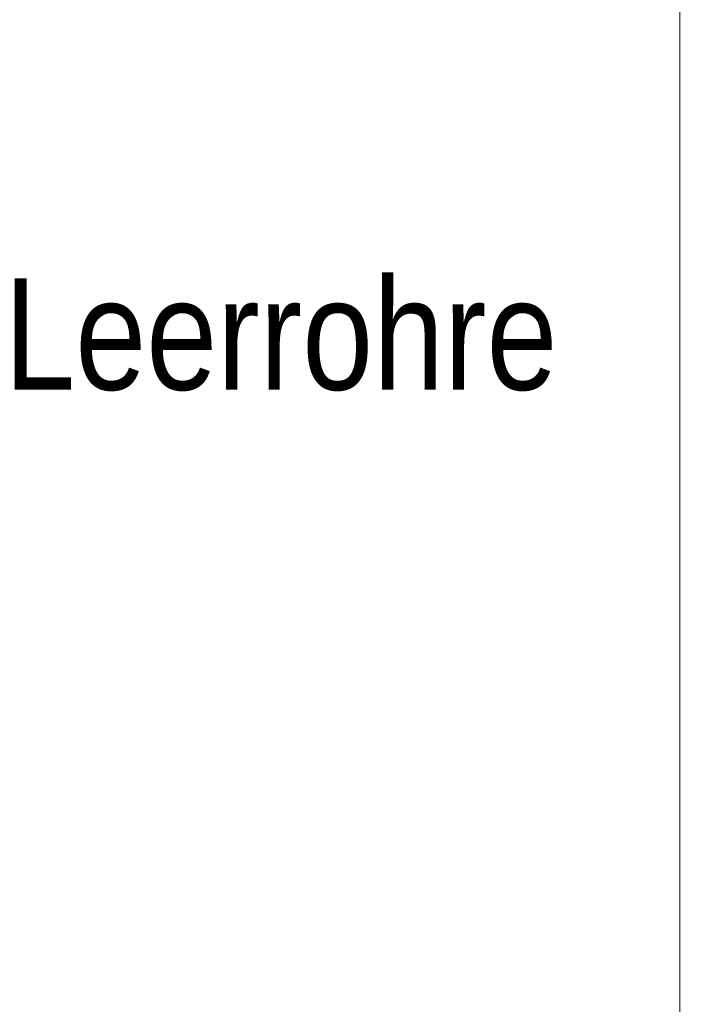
# Model space of a CAD drawing. Extents: x -720 to 300, y 62 to 1107.
# Tile 72 of 117: x 185.44 to 193.91, y 697.21 to 709.59. Entities that reach past the tile are written whole.
import ezdxf
from ezdxf.lldxf.tags import DXFTag

# ---------------------------------------------------------------- set-up
doc = ezdxf.new("R2010")
doc.units = 0
doc.layers.get('0').update_dxf_attribs({"lineweight": 35})
doc.layers.add('E_Detail_Beschriftung', color=7, linetype='Continuous', lineweight=13, true_color=0x009900)
doc.layers.add('E_Detail_Linie_Text_Bem', color=7, linetype='Continuous', lineweight=13)
doc.styles.get("Standard").update_dxf_attribs({"font": 'ARIALN.TTF'})
tags = doc.linetypes.add('fein_strichliert-A06G9FM98I', pattern=[4, 1, -2, 1]).pattern_tags.tags
tags[8:9] = [DXFTag(74, 4), DXFTag(75, 0), DXFTag(340, '0'), DXFTag(46, 0.0), DXFTag(50, 0.0), DXFTag(44, 0.0), DXFTag(45, 0.0)]
tags[6:7] = [DXFTag(74, 4), DXFTag(75, 0), DXFTag(340, '0'), DXFTag(46, 0.0), DXFTag(50, 0.0), DXFTag(44, 0.0), DXFTag(45, 0.0)]
tags[4:5] = [DXFTag(74, 4), DXFTag(75, 0), DXFTag(340, '0'), DXFTag(46, 0.0), DXFTag(50, 0.0), DXFTag(44, 0.0), DXFTag(45, 0.0)]

# ---------------------------------------------------------------- blocks, each defined once
blk = doc.blocks.new('Referenz-A06G9FMD8I')
at = {"layer": 'E_Detail_Linie_Text_Bem', "linetype": 'fein_strichliert-A06G9FM98I', "ltscale": 0.65}
blk.add_line((193.732, 673.71), (193.732, 735.027), dxfattribs=at)
at = {"layer": 'E_Detail_Beschriftung', "linetype": 'Continuous', "ltscale": 0.13, "insert": (185.243, 706.336), "char_height": 1.4, "attachment_point": 1}
blk.add_mtext('{\\fArial Narrow;Leerrohre}', dxfattribs=at)

msp = doc.modelspace()

# ---------------------------------------------------------------- block references
at = {"color": 8, "lineweight": 25, "ltscale": 0.25, "true_color": 0x808080}
msp.add_blockref('Referenz-A06G9FMD8I', (0, 0), dxfattribs=at)

doc.saveas('drawing.dxf')
